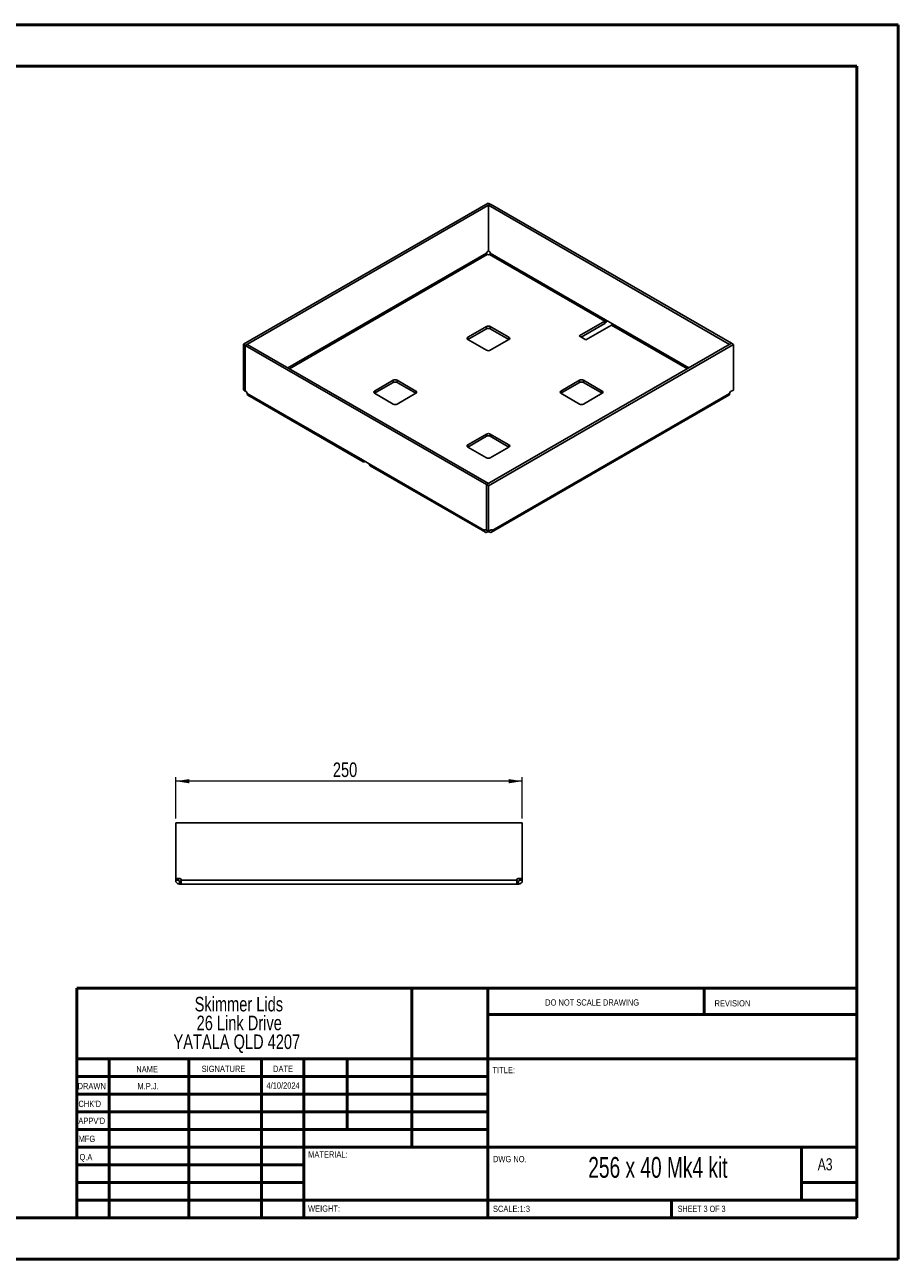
# Paper-space layout 'Sheet3' of a CAD drawing. Header units: millimetres. Extents: x 0 to 420, y 0 to 297.
# Tile 2 of 2: x 210 to 420, y 0 to 297. Entities that reach past the tile are written whole.
import ezdxf

# ---------------------------------------------------------------- set-up
doc = ezdxf.new("R2010")
doc.units = ezdxf.units.MM
doc.styles.add('SLDTEXTSTYLE0', font='TXT', dxfattribs={"width": 0.6875})
doc.styles.add('SLDTEXTSTYLE1', font='TXT', dxfattribs={"width": 0.75})
doc.dimstyles.new('SLDDIMSTYLE0', dxfattribs={"dimtxt": 3.5, "dimasz": 3.302, "dimexe": 0, "dimexo": 0.0625, "dimgap": 0.875, "dimtad": 1, "dimdec": 0, "dimlfac": 3, "dimrnd": 1e-09, "dimzin": 12, "dimdsep": 46, "dimtxsty": 'SLDTEXTSTYLE1', "dimsah": 1, "dimcen": 0.09, "dimadec": 0, "dimazin": 3, "dimtfac": 1, "dimtdec": 0, "dimtofl": 0, "dimtmove": 0, "dimatfit": 3, "dimfxl": 1, "dimfrac": 2, "dimtolj": 1, "dimtzin": 12, "dimarcsym": 0})

# ---------------------------------------------------------------- blocks, each defined once
blk = doc.blocks.new('SW_NOTE_0_2')
at = {"color": 0, "linetype": 'Continuous', "lineweight": 0, "char_height": 3.5, "attachment_point": 2, "style": 'SLDTEXTSTYLE1'}
for s, insert in [('Skimmer Lids', (13.89, 4.51)), ('26 Link Drive', (13.98, -0.01)), ('YATALA QLD 4207', (13.4, -4.54))]:
    blk.add_mtext(s, dxfattribs=dict(at, insert=insert))
blk = doc.blocks.new('_D_6')
at = {"color": 7, "linetype": 'Continuous', "lineweight": 0}
for p, q in [((246.67, 106.23), (246.67, 116.23)), ((330, 106.23), (330, 116.23)), ((330, 115.23), (246.67, 115.23))]:
    blk.add_line(p, q, dxfattribs=at)
at = {"color": 7, "linetype": 'Continuous', "lineweight": 18}
for points in [[(246.67, 115.23), (249.97, 114.72), (249.97, 115.74)], [(330, 115.23), (326.7, 115.74), (326.7, 114.72)]]:
    blk.add_solid(points, dxfattribs=at)
at = {"color": 7, "linetype": 'Continuous', "lineweight": 18, "insert": (284.46, 119.74), "char_height": 3.5, "attachment_point": 1, "style": 'SLDTEXTSTYLE1'}
blk.add_mtext('250', dxfattribs=at)

psp = doc.layouts.new('Sheet3')

# ---------------------------------------------------------------- linework, layer by layer
at = {"color": 7, "linetype": 'Continuous', "lineweight": 50}
for p, q in [((0.38, 297.21), (420.38, 297.21)), ((420.38, 0.21), (420.38, 297.21)), ((10.38, 287.21), (410.38, 287.21)), ((410.38, 287.21), (410.38, 10.21)), ((222.88, 65.46), (410.08, 65.46)), ((222.88, 65.46), (222.88, 10.21)), ((303.48, 65.46), (303.48, 27.21)), ((321.68, 65.46), (321.68, 10.21)), ((373.68, 59.09), (373.68, 65.46)), ((410.08, 59.09), (321.68, 59.09)), ((410.08, 48.46), (222.88, 48.46)), ((230.68, 48.46), (230.68, 10.21)), ((249.87, 48.46), (249.87, 10.21)), ((267.28, 48.46), (267.28, 10.21)), ((277.48, 10.21), (277.48, 48.46)), ((287.88, 31.46), (287.88, 48.46)), ((321.68, 44.21), (222.88, 44.21)), ((321.68, 39.96), (222.88, 39.96)), ((321.68, 35.71), (222.88, 35.71)), ((321.68, 31.46), (222.88, 31.46)), ((277.48, 27.21), (222.88, 27.21)), ((277.48, 27.21), (410.08, 27.21)), ((397.08, 14.46), (397.08, 27.21)), ((277.48, 22.96), (222.88, 22.96)), ((277.48, 18.71), (222.88, 18.71)), ((410.08, 18.71), (397.08, 18.71)), ((222.88, 14.46), (410.38, 14.46)), ((365.88, 10.21), (365.88, 14.46)), ((10.38, 10.21), (410.38, 10.21)), ((0.38, 0.21), (420.38, 0.21))]:
    psp.add_line(p, q, dxfattribs=at)
at = {"color": 7, "linetype": 'Continuous', "lineweight": 25}
for p, q in [((321.82, 254.32), (262.94, 220.33)), ((322.29, 254.04), (263.41, 220.05)), ((321.82, 254.32), (322.29, 254.04)), ((321.85, 253.78), (322.33, 254.05)), ((321.85, 242.81), (321.85, 253.78)), ((379.81, 220.32), (321.85, 253.78)), ((322.29, 254.03), (322.29, 254.04)), ((380.29, 220.59), (322.33, 254.05)), ((321.38, 242.24), (273.63, 214.67)), ((274.01, 214.45), (321.57, 241.91)), ((321.38, 242.24), (321.38, 242.28)), ((321.61, 241.89), (321.57, 241.91)), ((321.62, 242.69), (321.85, 242.82)), ((321.85, 242.81), (322.07, 242.69)), ((322.11, 241.91), (322.08, 241.89)), ((322.11, 241.91), (349.82, 225.92)), ((322.3, 242.28), (322.3, 242.24)), ((350.01, 226.24), (322.3, 242.24)), ((349.82, 225.92), (343.65, 222.35)), ((349.82, 225.92), (349.82, 225.37)), ((351.66, 225.29), (350.01, 226.24)), ((321.37, 224.6), (316.89, 222.01)), ((316.89, 221.47), (321.37, 224.05)), ((321.37, 224.6), (321.37, 224.05)), ((326.79, 222.01), (322.31, 224.6)), ((322.31, 224.6), (322.31, 224.05)), ((322.31, 224.05), (326.79, 221.47)), ((349.82, 225.37), (344.12, 222.08)), ((345.3, 221.4), (351.47, 224.96)), ((351.47, 224.96), (369.68, 214.45)), ((370.05, 214.67), (351.66, 225.29)), ((262.94, 220.33), (263.41, 220.05)), ((262.94, 209.36), (262.94, 220.33)), ((263.87, 220.31), (263.4, 220.03)), ((263.4, 220.03), (321.36, 186.57)), ((263.4, 220.03), (263.4, 209.06)), ((263.41, 220.04), (263.41, 220.05)), ((263.87, 220.31), (321.83, 186.85)), ((316.89, 222.01), (316.89, 221.47)), ((316.89, 221.47), (321.37, 218.88)), ((321.4, 186.58), (380.27, 220.57)), ((321.87, 186.31), (380.74, 220.3)), ((322.31, 218.88), (326.79, 221.47)), ((326.79, 222.01), (326.79, 221.47)), ((343.65, 222.35), (345.3, 221.4)), ((379.81, 220.32), (380.29, 220.59)), ((379.81, 220.31), (379.81, 220.32)), ((380.74, 220.3), (380.27, 220.57)), ((380.29, 220.56), (380.29, 220.59)), ((380.74, 209.33), (380.74, 220.3)), ((298.98, 211.67), (294.5, 209.08)), ((294.5, 208.54), (298.98, 211.13)), ((298.98, 211.67), (298.98, 211.13)), ((304.4, 209.08), (299.92, 211.67)), ((299.92, 211.67), (299.92, 211.13)), ((299.92, 211.13), (304.4, 208.54)), ((343.76, 211.67), (339.28, 209.08)), ((339.28, 208.54), (343.76, 211.13)), ((343.76, 211.67), (343.76, 211.13)), ((349.18, 209.08), (344.71, 211.67)), ((344.71, 211.67), (344.71, 211.13)), ((344.71, 211.13), (349.18, 208.54)), ((262.94, 209.36), (263.4, 209.09)), ((263.61, 208.94), (263.4, 209.06)), ((263.85, 208.49), (263.85, 208.53)), ((291.56, 192.5), (263.85, 208.49)), ((264.04, 208.07), (291.75, 192.07)), ((294.5, 209.08), (294.5, 208.54)), ((294.5, 208.54), (298.98, 205.95)), ((299.92, 205.95), (304.4, 208.54)), ((304.4, 209.08), (304.4, 208.54)), ((322.58, 175.12), (379.64, 208.07)), ((379.84, 208.49), (322.77, 175.55)), ((339.28, 209.08), (339.28, 208.54)), ((339.28, 208.54), (343.76, 205.95)), ((344.71, 205.95), (349.18, 208.54)), ((349.18, 209.08), (349.18, 208.54)), ((379.84, 208.49), (379.84, 208.53)), ((380.07, 208.94), (380.74, 209.33)), ((321.37, 198.74), (316.89, 196.16)), ((316.89, 195.61), (321.37, 198.2)), ((316.89, 196.16), (316.89, 195.61)), ((321.37, 198.74), (321.37, 198.2)), ((326.79, 196.16), (322.31, 198.74)), ((322.31, 198.74), (322.31, 198.2)), ((322.31, 198.2), (326.79, 195.61)), ((326.79, 196.16), (326.79, 195.61)), ((316.89, 195.61), (321.37, 193.03)), ((322.31, 193.03), (326.79, 195.61)), ((291.56, 192.5), (293.21, 191.55)), ((292.22, 192.12), (292.22, 192.12)), ((292.22, 192.12), (292.22, 192.12)), ((320.91, 175.55), (293.21, 191.55)), ((293.4, 191.12), (321.11, 175.12)), ((321.83, 186.85), (321.36, 186.57)), ((321.36, 186.57), (321.36, 175.6)), ((321.87, 186.31), (321.4, 186.58)), ((321.4, 175.61), (321.4, 186.58)), ((321.83, 186.83), (321.83, 186.85)), ((321.87, 175.34), (321.87, 186.31)), ((320.91, 175.59), (321.15, 175.73)), ((320.91, 175.55), (321.18, 175.71)), ((320.91, 175.59), (320.91, 175.55)), ((321.36, 175.6), (321.15, 175.73)), ((321.36, 175.6), (321.4, 175.63)), ((321.87, 175.34), (321.4, 175.61)), ((321.57, 175.17), (321.57, 175.51)), ((321.61, 175.19), (321.61, 175.49)), ((322.54, 175.73), (321.87, 175.34)), ((322.08, 175.19), (322.08, 175.46)), ((322.11, 175.17), (322.11, 175.48)), ((322.77, 175.55), (322.5, 175.71)), ((322.77, 175.59), (322.54, 175.73)), ((322.77, 175.55), (322.77, 175.59)), ((321.57, 175.17), (321.61, 175.19)), ((322.08, 175.19), (322.11, 175.17)), ((246.7, 105.23), (246.67, 105.23)), ((246.67, 105.23), (246.67, 91.8)), ((246.7, 105.23), (329.97, 105.23)), ((246.7, 91.8), (246.7, 105.23)), ((329.97, 91.8), (329.97, 105.23)), ((329.97, 105.23), (330, 105.23)), ((330, 91.8), (330, 105.23)), ((246.67, 91.8), (246.7, 91.8)), ((246.67, 91.8), (246.67, 91.47)), ((246.67, 91.47), (247.34, 91.47)), ((246.67, 91.47), (246.67, 91.42)), ((246.67, 91.42), (247.34, 91.42)), ((247.65, 91.8), (246.7, 91.8)), ((247.34, 91.8), (247.34, 91.47)), ((247.34, 91.47), (247.34, 91.42)), ((247.6, 90.48), (247.6, 91.15)), ((247.6, 91.15), (247.65, 91.15)), ((247.6, 90.48), (247.65, 90.48)), ((247.65, 90.48), (247.65, 91.15)), ((247.65, 91.15), (247.99, 91.15)), ((247.65, 90.48), (247.99, 90.48)), ((247.99, 91.42), (247.99, 91.47)), ((328.69, 91.42), (247.99, 91.42)), ((328.69, 90.48), (247.99, 90.48)), ((328.69, 91.42), (328.69, 91.47)), ((328.69, 91.15), (329.02, 91.15)), ((328.69, 90.48), (329.02, 90.48)), ((329.02, 91.8), (329.97, 91.8)), ((329.02, 90.48), (329.02, 91.15)), ((329.02, 91.15), (329.07, 91.15)), ((329.02, 90.48), (329.07, 90.48)), ((329.07, 90.48), (329.07, 91.15)), ((329.34, 91.47), (329.34, 91.8)), ((330, 91.47), (329.34, 91.47)), ((329.34, 91.42), (329.34, 91.47)), ((330, 91.42), (329.34, 91.42)), ((330, 91.8), (329.97, 91.8)), ((330, 91.47), (330, 91.8)), ((330, 91.42), (330, 91.47))]:
    psp.add_line(p, q, dxfattribs=at)
for centre, radius, start, end in [((321.9, 242.25), 0.512, 122.6055, 177.3945), ((321.84, 242.35), 0.512, 242.6097, 297.3903), ((321.79, 242.25), 0.512, 2.6055, 57.3945), ((349.6, 226.26), 0.41, 302.6055, 357.3945), ((349.05, 226.57), 1.43, 302.6411, 337.7401), ((321.84, 223.69), 1.02, 62.6097, 117.3903), ((321.84, 223.14), 1.02, 62.6097, 117.3903), ((351.25, 225.31), 0.41, 302.6055, 357.3945), ((317, 221.74), 0.291, 110.7834, 249.2166), ((326.69, 221.74), 0.291, 290.7834, 69.2166), ((321.84, 219.79), 1.02, 242.6097, 297.3903), ((299.45, 210.76), 1.02, 62.6097, 117.3903), ((299.45, 210.22), 1.02, 62.6097, 117.3903), ((344.23, 210.76), 1.02, 62.6097, 117.3903), ((344.23, 210.22), 1.02, 62.6097, 117.3903), ((263.34, 208.51), 0.512, 2.6055, 57.3945), ((294.6, 208.81), 0.291, 110.7834, 249.2166), ((304.3, 208.81), 0.291, 290.7834, 69.2166), ((339.39, 208.81), 0.291, 110.7834, 249.2166), ((349.08, 208.81), 0.291, 290.7834, 69.2166), ((380.35, 208.51), 0.512, 122.6055, 177.3945), ((299.45, 206.86), 1.02, 242.6097, 297.3903), ((344.23, 206.86), 1.02, 242.6097, 297.3903), ((317, 195.89), 0.291, 110.7834, 249.2166), ((321.84, 197.83), 1.02, 62.6097, 117.3903), ((321.84, 197.29), 1.02, 62.6097, 117.3903), ((326.69, 195.89), 0.291, 290.7834, 69.2166), ((291.96, 192.43), 0.408, 170.786, 309.2033), ((293.66, 191.49), 0.46, 173.7012, 234.9867), ((321.84, 193.94), 1.02, 242.6097, 297.3903), ((321.06, 175.61), 0.146, 50.7967, 189.214), ((321.84, 174.73), 0.512, 62.6097, 117.3903), ((322.63, 175.61), 0.146, 350.786, 129.2033), ((247.65, 91.47), 0.333, 0, 90), ((329.02, 91.47), 0.333, 90, 180)]:
    psp.add_arc(centre, radius, start, end, dxfattribs=at)
for points, knots in [([(321.57, 241.91), (321.52, 241.94), (321.47, 241.99), (321.4, 242.11), (321.38, 242.18), (321.38, 242.24)], [0, 0, 0, 0, 0.5, 0.5, 1, 1, 1, 1]), ([(322.3, 242.24), (322.3, 242.18), (322.28, 242.11), (322.21, 241.99), (322.16, 241.94), (322.11, 241.91)], [0, 0, 0, 0, 0.5, 0.5, 1, 1, 1, 1]), ([(264.04, 208.07), (264.04, 208.07), (263.97, 208.08), (263.88, 208.22), (263.86, 208.4), (263.85, 208.49)], [0, 0, 0, 0, 0.000102, 0.500051, 1, 1, 1, 1]), ([(379.84, 208.49), (379.83, 208.4), (379.8, 208.22), (379.72, 208.08), (379.64, 208.07), (379.64, 208.07)], [0, 0, 0, 0, 0.4999489, 0.9998979, 1, 1, 1, 1]), ([(320.91, 175.55), (320.91, 175.45), (320.93, 175.36), (321, 175.21), (321.04, 175.16), (321.17, 175.09), (321.24, 175.07), (321.4, 175.09), (321.49, 175.12), (321.57, 175.17)], [0, 0, 0, 0, 0.25, 0.25, 0.5, 0.5, 0.75, 0.75, 1, 1, 1, 1]), ([(322.11, 175.17), (322.2, 175.12), (322.29, 175.09), (322.45, 175.07), (322.52, 175.09), (322.64, 175.16), (322.69, 175.21), (322.76, 175.36), (322.77, 175.45), (322.77, 175.55)], [0, 0, 0, 0, 0.25, 0.25, 0.5, 0.5, 0.75, 0.75, 1, 1, 1, 1]), ([(246.67, 91.42), (246.67, 91.29), (246.69, 91.17), (246.79, 90.95), (246.86, 90.84), (247.03, 90.67), (247.13, 90.6), (247.36, 90.51), (247.48, 90.48), (247.6, 90.48)], [0, 0, 0, 0, 0.25, 0.25, 0.5, 0.5, 0.75, 0.75, 1, 1, 1, 1]), ([(247.34, 91.42), (247.34, 91.35), (247.36, 91.28), (247.46, 91.18), (247.53, 91.15), (247.6, 91.15)], [0, 0, 0, 0, 0.5, 0.5, 1, 1, 1, 1]), ([(247.99, 90.48), (247.99, 90.48), (247.99, 90.51), (247.99, 90.6), (247.99, 90.67), (247.99, 90.84), (247.99, 90.95), (247.99, 91.17), (247.99, 91.29), (247.99, 91.42)], [0, 0, 0, 0, 0.25, 0.25, 0.5, 0.5, 0.75, 0.75, 1, 1, 1, 1]), ([(328.69, 91.42), (328.69, 91.29), (328.69, 91.17), (328.69, 90.95), (328.69, 90.84), (328.69, 90.67), (328.69, 90.6), (328.69, 90.51), (328.69, 90.48), (328.69, 90.48)], [0, 0, 0, 0, 0.25, 0.25, 0.5, 0.5, 0.75, 0.75, 1, 1, 1, 1]), ([(329.07, 91.15), (329.14, 91.15), (329.21, 91.18), (329.31, 91.28), (329.34, 91.35), (329.34, 91.42)], [0, 0, 0, 0, 0.5, 0.5, 1, 1, 1, 1]), ([(329.07, 90.48), (329.19, 90.48), (329.31, 90.51), (329.54, 90.6), (329.64, 90.67), (329.82, 90.84), (329.88, 90.95), (329.98, 91.17), (330, 91.29), (330, 91.42)], [0, 0, 0, 0, 0.25, 0.25, 0.5, 0.5, 0.75, 0.75, 1, 1, 1, 1])]:
    psp.add_open_spline(points, degree=3, knots=knots, dxfattribs=at)

# ---------------------------------------------------------------- block references
at = {"color": 7, "linetype": 'Continuous', "lineweight": 0}
psp.add_blockref('SW_NOTE_0_2', (247.97, 58.84), dxfattribs=at)

# ---------------------------------------------------------------- texts
for s, insert, char_height, attachment_point, style in [('DO NOT SCALE DRAWING', (335.49, 62.75), 1.5, 1, 'SLDTEXTSTYLE1'), ('REVISION', (376.21, 62.55), 1.5, 1, 'SLDTEXTSTYLE1'), ('NAME', (237.2, 46.72), 1.5, 1, 'SLDTEXTSTYLE1'), ('SIGNATURE', (252.91, 46.78), 1.5, 1, 'SLDTEXTSTYLE1'), ('DATE', (270.09, 46.79), 1.5, 1, 'SLDTEXTSTYLE1'), ('TITLE:', (322.84, 46.49), 1.5, 1, 'SLDTEXTSTYLE1'), ('DRAWN', (223.09, 42.64), 1.5, 1, 'SLDTEXTSTYLE1'), ('M.P.J.', (240.04, 42.6), 1.499, 2, 'SLDTEXTSTYLE1'), ('4/10/2024', (272.49, 42.77), 1.499, 2, 'SLDTEXTSTYLE1'), ("CHK'D", (223.29, 38.37), 1.5, 1, 'SLDTEXTSTYLE1'), ("APPV'D", (223.28, 34.28), 1.5, 1, 'SLDTEXTSTYLE1'), ('MFG', (223.33, 29.95), 1.5, 1, 'SLDTEXTSTYLE1'), ('Q.A', (223.55, 25.56), 1.5, 1, 'SLDTEXTSTYLE1'), ('MATERIAL:', (278.52, 26.2), 1.5, 1, 'SLDTEXTSTYLE1'), ('DWG NO.', (322.95, 25.08), 1.5, 1, 'SLDTEXTSTYLE1'), ('256 x 40 Mk4 kit', (362.59, 24.83), 5, 2, 'SLDTEXTSTYLE0'), ('A3', (401, 24.52), 2.91, 1, 'SLDTEXTSTYLE1'), ('WEIGHT:', (278.5, 13.16), 1.499, 1, 'SLDTEXTSTYLE1'), ('SCALE:1:3', (322.95, 13.11), 1.5, 1, 'SLDTEXTSTYLE1'), ('SHEET 3 OF 3', (367.36, 13.11), 1.5, 1, 'SLDTEXTSTYLE0')]:
    psp.add_mtext(s, dxfattribs=dict(at, insert=insert, char_height=char_height, attachment_point=attachment_point, style=style))

# ---------------------------------------------------------------- dimensions: what is measured, and where the dimension line sits
at = {"color": 7, "linetype": 'Continuous', "lineweight": 18}
dim = psp.add_linear_dim(base=(246.67, 115.23), p1=(330, 105.23), p2=(246.67, 105.23), dimstyle='SLDDIMSTYLE0', dxfattribs=at)
dim.commit()
dim.dimension.update_dxf_attribs({"geometry": '_D_6', "text_midpoint": (288.34, 115.23), "dimtype": 160})

doc.saveas('drawing.dxf')
